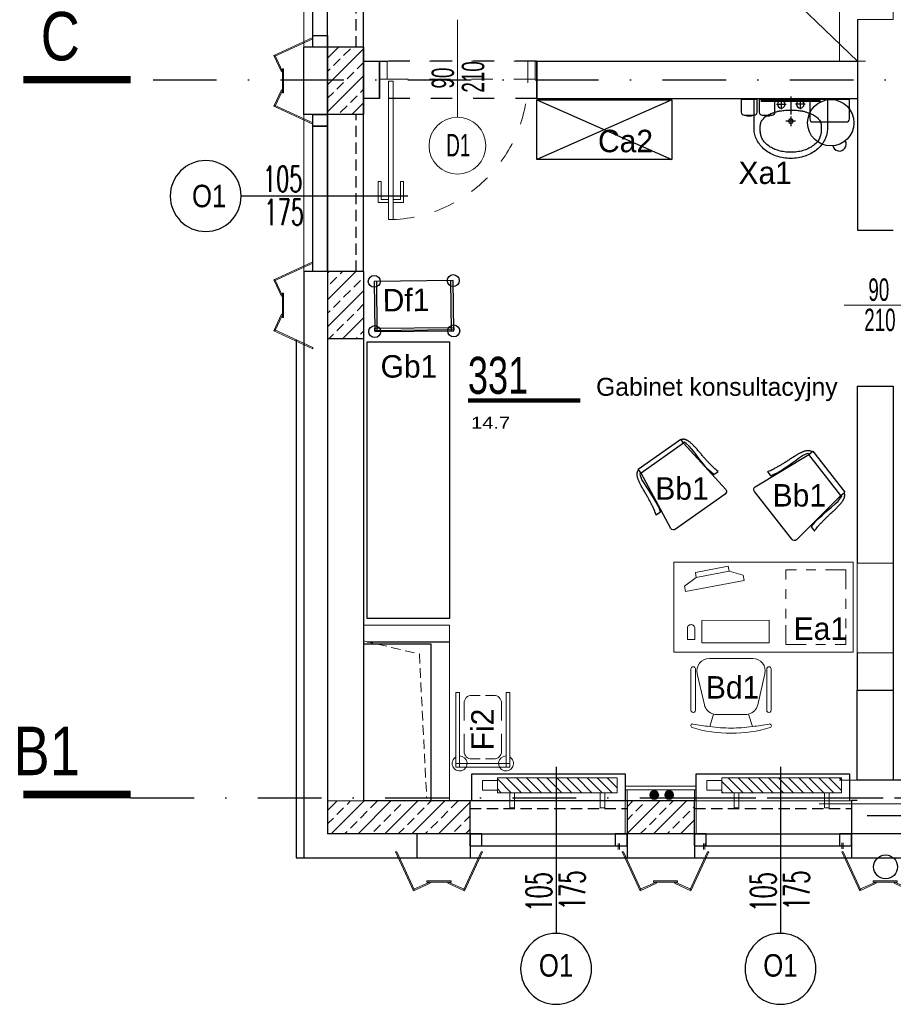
# Model space of a CAD drawing. Header units: millimetres. Extents: x 14495 to 271441, y -21035 to 2232.
# Tile 2 of 227: x 82222 to 82805, y -6876 to -6218. Entities that reach past the tile are written whole.
import ezdxf
from ezdxf.enums import TextEntityAlignment as Align

# ---------------------------------------------------------------- set-up
doc = ezdxf.new("R2010")
doc.units = ezdxf.units.MM
for name, pattern in [('DASHDOT', [1, 0.5, -0.25, 0, -0.25]), ('DASHED', [28.222222, 14.111111, -14.111111]), ('DASHED2', [9.525, 6.35, -3.175]), ('HIDDENX2', [0.75, 0.5, -0.25])]:
    doc.linetypes.add(name, pattern=pattern)
for name, color, linetype in [('-- TECH  SYMBOLE', 1, 'Continuous'), ('-- TECH WYPOSAŻENIE', 2, 'Continuous'), ('_1_cienkie', 251, 'Continuous'), ('_A_widok', 1, 'Continuous'), ('_urządzenia_sanit', 1, 'Continuous'), ('a-bloki-drzwi', 52, 'Continuous'), ('a-cienka', 8, 'Continuous'), ('A-POW-NR', 1, 'Continuous'), ('A_bloki-drzwi', 1, 'Continuous'), ('A_BLOKI_KÓŁKO', 1, 'Continuous'), ('A_BLOKI_OPIS', 1, 'Continuous'), ('a_cienka', 8, 'Continuous'), ('A_grzejniki', 34, 'Continuous'), ('a_HATCH', 9, 'Continuous'), ('A_L przerywana', 251, 'HIDDENX2'), ('A_L_PRZEK', 3, 'Continuous'), ('A_L_WIDOK', 1, 'Continuous'), ('A_Lwidok', 1, 'Continuous'), ('A_okładzina HPL', 37, 'Continuous'), ('A_OSIE', 252, 'DASHDOT'), ('A_PROJEKTOWANE', 3, 'Continuous'), ('A_SC_DZIAlOWE', 4, 'Continuous'), ('TECH Meble', 1, 'Continuous'), ('TECH Sprzęt', 1, 'Continuous'), ('TECH Wyp.drobne', 1, 'Continuous')]:
    doc.layers.add(name, color=color, linetype=linetype)
for name, color, linetype, lineweight in [('0-c.o.-grzejniki', 34, 'Continuous', 9), ('A_L_CIENKA', 251, 'Continuous', 5), ('A_obudowy G-K', 31, 'Continuous', 0), ('A_Stolarka_drzwi', 1, 'Continuous', 9), ('M_drzwi', 1, 'Continuous', 5), ('SAN_Przewody powrotne CO na rzucie', 180, 'Continuous', 40), ('SAN_Przewody zasilające CO na rzucie', 20, 'Continuous', 40), ('TECH Wyp-meble', 1, 'Continuous', 15)]:
    doc.layers.add(name, color=color, linetype=linetype, lineweight=lineweight)
doc.layers.add('A-POW', color=2, linetype='Continuous', plot=False)
doc.styles.add('arial-tab', font='arial.ttf')
doc.styles.add('ARIAL1_2', font='arial.ttf', dxfattribs={"width": 1.2})
doc.styles.add('arialce', font='ARIALN.TTF')
doc.styles.add('cent', font='swissel.ttf')
doc.styles.add('cg', font='GOTHIC.TTF')
doc.styles.add('ROMANS', font='romans', dxfattribs={"width": 0.6})
doc.styles.add('switz721ltexbt', font='swissel.ttf')
pattern_1 = [(45, (-1480.283, 118.126), (-8.9802561, 8.9802561), []), (45, (-1471.302, 118.126), (-8.9802561, 8.9802561), [6.35, -3.175])]

# ---------------------------------------------------------------- blocks, each defined once
blk = doc.blocks.new('OSS2')
at = {"linetype": 'Continuous', "const_width": 5}
blk.add_lwpolyline([(-71.57, 0), (0, 0)], dxfattribs=at)
at = {"style": 'cent'}
blk.add_attdef('01', (-80.01, 12.93), '', height=32.4, dxfattribs=at)
blk = doc.blocks.new('DRZWI Z OSCIEZNICA NIEOKALAJACA 90')
at = {"linetype": 'DASHED'}
for p, q in [((-12, 5), (-12, 99)), ((0, 5), (0, 99))]:
    blk.add_line(p, q, dxfattribs=at)
at = {"ltscale": 0.05}
blk.add_line((-39.5, 52), (25.59, 52), dxfattribs=at)
for points in [[(-12, 99), (-12, 104), (0, 104), (0, 99)], [(93.91, 9.01), (1.43, 9.01), (1.43, 6.01), (93.91, 6.01)], [(-12, 0), (-12, 5), (0, 5), (0, 0)]]:
    blk.add_lwpolyline(points, close=True)
for points in [[(82.48, 9.01), (82.48, 16.01), (68.48, 16.01), (68.48, 14.01), (80.48, 14.01), (80.48, 9.01)], [(82.48, 6.01), (82.48, -0.99), (68.48, -0.99), (68.48, 1.01), (80.48, 1.01), (80.48, 6.01)]]:
    blk.add_lwpolyline(points)
at = {"linetype": 'DASHED'}
blk.add_arc((0, 5), 94, 2.44751, 90, dxfattribs=at)
blk = doc.blocks.new('SSCVCFDSS')
blk.add_line((0, 50.02), (0, 0))
blk.add_circle((0, -19), 19)
at = {"style": 'ROMANS', "text_generation_flag": 4, "width": 0.6}
blk.add_attdef('FD1-8', text='', height=13, rotation=270, dxfattribs=at).set_placement((6.15, 55.19), align=Align.RIGHT)
for tag, p in [('200', (8.16, 25.47)), ('90', (-8.71, 25.47))]:
    blk.add_attdef(tag, text='', height=13, rotation=270, dxfattribs=at).set_placement(p, align=Align.MIDDLE)
blk.add_attdef('AL6C', text='', height=13, dxfattribs=at).set_placement((-0.56, -18.64), align=Align.MIDDLE)
blk = doc.blocks.new('fghsdx')
at = {"lineweight": 0}
for p, q in [((-37.08, -19.4), (-25.08, 6.6)), ((-14.08, 1.53), (-25.08, 6.6)), ((-2.07, 1.53), (8.92, 6.6)), ((20.92, -19.4), (8.92, 6.6)), ((-36.19, -19.4), (-24.35, 6.26)), ((-14.42, 0.8), (-25.41, 5.87)), ((-16.15, 0.8), (0, 0.8)), ((-16.15, 0.8), (-16.15, 0)), ((-16.15, 0), (0, 0)), ((-14.42, 0.8), (-14.08, 1.53)), ((-1.73, 0.8), (-2.07, 1.53)), ((-1.73, 0.8), (9.26, 5.87)), ((0, 0.8), (0, 0)), ((20.04, -19.4), (8.2, 6.26)), ((-37.08, -19.4), (-36.19, -19.4)), ((20.92, -19.4), (20.04, -19.4))]:
    blk.add_line(p, q, dxfattribs=at)
blk = doc.blocks.new('HJTS')
at = {"color": 8}
blk.add_line((0, 0), (0, 111.34), dxfattribs=at)
at = {"layer": 'A_BLOKI_KÓŁKO', "ltscale": 0.04}
blk.add_circle((0, 135.04), 23.7, dxfattribs=at)
at = {"layer": 'A_BLOKI_OPIS', "style": 'ROMANS'}
for tag, height, width, p in [('O', 20.59, 0.5, (-0.05, 135.67)), ('100', 17.16, 0.6, (-11.49, 86.54)), ('200', 17.16, 0.6, (10.76, 86.54))]:
    blk.add_attdef(tag, text='', height=height, rotation=90, dxfattribs=dict(at, width=width)).set_placement(p, align=Align.MIDDLE)
blk = doc.blocks.new('umywalka')
at = {"layer": '_urządzenia_sanit', "color": 2, "linetype": 'Continuous'}
for p, q in [((331482.45, 871398.51), (331462.04, 871398.51)), ((331462.04, 871398.51), (331462.04, 871349.58)), ((331462.7, 871380.42), (331469.16, 871380.42)), ((331465.93, 871383.65), (331465.93, 871377.19)), ((331477.27, 871370.82), (331477.27, 871377.27)), ((331460.8, 871374.04), (331472.71, 871374.04)), ((331465.93, 871364.44), (331465.93, 871370.9)), ((331474.04, 871374.04), (331480.5, 871374.04)), ((331462.7, 871367.67), (331469.16, 871367.67)), ((331462.04, 871349.58), (331482.45, 871349.58))]:
    blk.add_line(p, q, dxfattribs=at)
for centre, radius in [((331465.93, 871380.42), 2.5), ((331477.27, 871374.04), 1.5), ((331465.93, 871367.67), 2.5)]:
    blk.add_circle(centre, radius, dxfattribs=at)
for centre, radius, start, end in [((331482.45, 871382.64), 15.87, 62.69109, 90), ((331485.96, 871381.56), 14.99, 141.62429, 148.38399), ((331483.43, 871383.56), 11.77, 135.44667, 141.62429), ((331486.24, 871380.79), 15.71, 130.0998, 135.44667), ((331483.15, 871384.46), 10.92, 123.1945, 130.0998), ((331479.37, 871390.23), 4.02, 111.79855, 123.1945), ((331479.17, 871390.73), 3.48, 101.20081, 111.79855), ((331482.2, 871375.47), 19.04, 96.67534, 101.20081), ((331481.63, 871380.31), 14.16, 90.00441, 96.67534), ((331481.63, 871356.57), 37.9, 85.92795, 90.00441), ((331483.49, 871382.66), 11.75, 74.20799, 85.92795), ((331482.48, 871379.1), 15.45, 63.9928, 74.20799), ((331485.42, 871385.12), 8.75, 46.19236, 63.9928), ((331480.31, 871378.49), 20.54, 38.73721, 62.69109), ((331478.68, 871378.1), 18.48, 33.96875, 46.19236), ((331476.95, 871375.8), 24.84, 18.38111, 38.73721), ((331540.18, 871362.69), 72.36, 162.37933, 163.96662), ((331513.86, 871371.05), 44.74, 159.75114, 162.37933), ((331501.13, 871375.75), 31.17, 156.60224, 159.75114), ((331481.83, 871384.1), 10.15, 148.38399, 156.60224), ((331476.09, 871376.35), 21.61, 24.78058, 33.96875), ((331475.72, 871376.18), 22.01, 15.67749, 24.78058), ((331496.08, 871375.82), 26.18, 173.7185, 177.74026), ((331844.52, 871337.47), 376.71, 173.26211, 173.7185), ((331473.33, 871381.32), 2.94, 168.09641, 173.26211), ((331480.91, 871379.72), 10.69, 163.96662, 168.09641), ((331468.42, 871374.13), 29.6, 7.7962, 15.67749), ((331467.78, 871374.04), 30.24, 0, 7.7962), ((331471.67, 871374.04), 30.41, 0, 18.38111), ((331531.1, 871374.44), 61.22, 177.74026, 180.36982), ((331531.1, 871373.65), 61.22, 179.63018, 182.25974), ((331496.08, 871372.27), 26.18, 182.25974, 186.2815), ((331467.78, 871374.04), 30.24, 352.2038, 0), ((331471.67, 871374.04), 30.41, 341.61889, 0), ((331844.52, 871410.62), 376.71, 186.2815, 186.73789), ((331473.33, 871366.77), 2.94, 186.73789, 191.90359), ((331480.91, 871368.37), 10.69, 191.90359, 196.03338), ((331540.18, 871385.4), 72.36, 196.03338, 197.62067), ((331475.72, 871371.91), 22.01, 335.21942, 344.32251), ((331476.95, 871372.29), 24.84, 321.26279, 341.61889), ((331468.42, 871373.96), 29.6, 344.32251, 352.2038), ((331513.86, 871377.04), 44.74, 197.62067, 200.24886), ((331501.13, 871372.34), 31.17, 200.24886, 203.39776), ((331481.83, 871363.99), 10.15, 203.39776, 211.61601), ((331485.96, 871366.53), 14.99, 211.61601, 218.37571), ((331478.68, 871369.99), 18.48, 313.80764, 326.03125), ((331476.09, 871371.74), 21.61, 326.03125, 335.21942), ((331483.43, 871364.53), 11.77, 218.37571, 224.55333), ((331486.24, 871367.3), 15.71, 224.55333, 229.9002), ((331483.15, 871363.63), 10.92, 229.9002, 236.8055), ((331479.37, 871357.86), 4.02, 236.8055, 248.20145), ((331479.17, 871357.36), 3.48, 248.20145, 258.79919), ((331482.2, 871372.62), 19.04, 258.79919, 263.32466), ((331481.63, 871367.78), 14.16, 263.32466, 269.99559), ((331481.63, 871391.52), 37.9, 269.99559, 274.07205), ((331482.45, 871365.45), 15.87, 270, 297.30891), ((331483.49, 871365.43), 11.75, 274.07205, 285.79201), ((331482.48, 871368.99), 15.45, 285.79201, 296.0072), ((331485.42, 871362.97), 8.75, 296.0072, 313.80764), ((331480.31, 871369.6), 20.54, 297.30891, 321.26279)]:
    blk.add_arc(centre, radius, start, end, dxfattribs=at)
blk = doc.blocks.new('mjkk')
at = {"layer": '0-c.o.-grzejniki'}
h = blk.add_hatch(dxfattribs=at)
h.set_pattern_fill('ANSI31', color=256, scale=1.5, angle=-90.01613, style=0)
h.set_pattern_definition([(-135.016127, (-172292.014, 132455.0023), (-3.36664804, 3.36854379), [])])
h.paths.add_polyline_path([(-9.98, -80), (-0.01, -80), (0, 0), (-9.98, 0)])
blk.add_lwpolyline([(-9.98, -80), (-9.98, 0), (0, 0), (-0.01, -80)], close=True, dxfattribs=at)
at = {"layer": '0-c.o.-grzejniki', "ltscale": 2}
for points in [[(10.03, -11.37), (10.03, -8.26), (0.02, -8.26), (0.02, -11.37)], [(10.03, -68.63), (10.03, -71.74), (0.02, -71.74), (0.02, -68.63)], [(-1.75, -80), (-1.75, -90), (-8.23, -90), (-8.23, -80)]]:
    blk.add_lwpolyline(points, close=True, dxfattribs=at)
blk = doc.blocks.new('wózek pod aparat.')
at = {"layer": '-- TECH WYPOSAŻENIE', "color": 1}
for p, q in [((-24.8, 0), (-24.8, 33.6)), ((24.8, 0), (24.8, 33.6))]:
    blk.add_line(p, q, dxfattribs=at)
for points in [[(-26.4, 33.6), (-26.4, 0), (26.4, 0), (26.4, 33.6)], [(-26.4, 0.62), (-26.4, 2.22), (26.4, 2.22), (26.4, 0.62)]]:
    blk.add_lwpolyline(points, close=True, dxfattribs=at)
for centre in [(-26.4, 33.6), (26.4, 33.6), (-26.4, 0), (26.4, 0)]:
    blk.add_circle(centre, 4, dxfattribs=at)
blk = doc.blocks.new('stelaż_do_worków-1')
at = {"color": 1, "lineweight": 0}
for points in [[(0, 15.5), (0, 18), (-50, 18), (-50, 15.5)], [(0, 18), (-2.5, 18), (-2.5, -18), (0, -18)], [(0, -18), (0, -15.5), (-50, -15.5), (-50, -18)]]:
    blk.add_lwpolyline(points, close=True, dxfattribs=at)
at = {"color": 251, "linetype": 'Continuous', "lineweight": 13, "ltscale": 0.5}
for points in [[(-31.2, 12.5), (-43, 12.5, 0.414214), (-48, 7.5), (-48, 1.85)], [(-22.3, 12.5), (-10.5, 12.5, -0.414214), (-5.5, 7.5), (-5.5, 1.85)], [(-48, -1.85), (-48, -7.5, 0.414214), (-43, -12.5), (-31.2, -12.5)], [(-5.5, -1.85), (-5.5, -7.5, -0.414214), (-10.5, -12.5), (-22.3, -12.5)]]:
    blk.add_lwpolyline(points, format="xyb", dxfattribs=at)
at = {"color": 1, "lineweight": 15}
for centre, start, end in [((-2.5, 15.5), 180, 150), ((-2.5, -15.5), 210, 180)]:
    blk.add_arc(centre, 5, start, end, dxfattribs=at)
blk = doc.blocks.new('BIUR_LEK_75-120_monit')
at = {"color": 252, "lineweight": 18}
for p, q in [((72.81, 12.19), (112.13, 19.54)), ((112.82, 15.88), (104.9, 10.13)), ((112.13, 19.54), (112.82, 15.88)), ((73.5, 8.53), (72.81, 12.19)), ((82.95, 6.03), (73.5, 8.53)), ((104.9, 10.13), (82.95, 6.03)), ((82.95, 6.03), (104.9, 10.13)), ((105.53, 6.76), (83.59, 2.65)), ((104.9, 10.13), (105.53, 6.76)), ((83.59, 2.65), (82.95, 6.03))]:
    blk.add_line(p, q, dxfattribs=at)
at = {"color": 2, "linetype": 'Continuous'}
blk.add_lwpolyline([(0, 0), (120, 0), (120, 60), (0, 60)], close=True, dxfattribs=at)
at = {"color": 1, "linetype": 'Continuous', "lineweight": 13, "ltscale": 5}
for points in [[(12, 55), (5, 55), (5, 48.5)], [(25, 55), (18.5, 55)], [(45, 42), (45, 55), (31.5, 55)], [(45, 44), (45, 50.5)], [(5, 44), (5, 37.5)], [(45, 31), (45, 37.5)], [(5, 31), (5, 24.5)], [(45, 18), (45, 24.5)], [(5, 18), (5, 5), (18.5, 5)], [(38, 5), (45, 5), (45, 11.5)], [(25, 5), (31.5, 5)]]:
    blk.add_lwpolyline(points, dxfattribs=at)
at = {"color": 252, "lineweight": 18}
blk.add_lwpolyline([(56.1, 53.72), (101.1, 53.93), (101.17, 38.93), (56.17, 38.72)], close=True, dxfattribs=at)
blk.add_lwpolyline([(110.83, 51.65), (105.83, 51.63), (105.86, 44.13, 0.414214), (108.37, 41.64), (108.37, 41.64, 0.414214), (110.86, 44.16)], format="xyb", close=True, dxfattribs=at)
blk = doc.blocks.new('FOTEL do BIURKA')
at = {"color": 2}
for p, q in [((-14.27, 8.03), (-11.71, -0.26)), ((14.27, 8.03), (11.71, -0.26)), ((0, 0), (-9.66, 0)), ((0, 0), (9.66, 0)), ((-17.78, -6.45), (-22.62, -27.28)), ((17.78, -6.45), (22.62, -27.28)), ((-14.51, -37.5), (0, -37.5)), ((14.51, -37.5), (0, -37.5))]:
    blk.add_line(p, q, dxfattribs=at)
at = {"color": 2, "ltscale": 0.7}
for p, q in [((-26.79, -2.94), (-26.79, -30.47)), ((-23.79, -2.94), (-23.79, -30.47)), ((23.79, -2.94), (23.79, -30.47)), ((26.79, -2.94), (26.79, -30.47))]:
    blk.add_line(p, q, dxfattribs=at)
at = {"color": 2}
for centre, radius, start, end in [((-25.71, 7.51), 1.21, 108.30821, 283.36846), ((-1.1, -70.52), 83.02, 89.23757, 107.51139), ((3.38, -145.12), 154.17, 96.57577, 100.77002), ((0, -91.36), 100.41, 90, 98.0662), ((1.1, -70.52), 83.02, 72.48861, 90.76243), ((0, -91.36), 100.41, 81.9338, 90), ((-3.38, -145.12), 154.17, 79.22998, 83.42423), ((25.71, 7.51), 1.21, 256.63154, 71.69179), ((-9.66, -8.33), 8.33, 90, 103.30317), ((9.66, -8.33), 8.33, 76.69683, 90), ((-9.66, -8.33), 8.33, 104.2415, 166.90676), ((9.66, -8.33), 8.33, 13.09324, 75.7585), ((-14.51, -29.17), 8.33, 166.90676, 270), ((14.51, -29.17), 8.33, 270, 13.09324)]:
    blk.add_arc(centre, radius, start, end, dxfattribs=at)
at = {"color": 2, "ltscale": 0.7}
for centre, start, end in [((-25.29, -2.94), 360, 180), ((-25.29, -2.94), 360, 180), ((25.29, -2.94), 0, 180), ((25.29, -2.94), 0, 180), ((-25.29, -30.47), 180, 360), ((25.29, -30.47), 180, 0)]:
    blk.add_arc(centre, 1.5, start, end, dxfattribs=at)
blk = doc.blocks.new('POW')
at = {"const_width": 5}
blk.add_lwpolyline([(125.3, 0), (0, 0)], dxfattribs=at)
at = {"style": 'switz721ltexbt'}
blk.add_attdef('001', (-1.8, 12.3), '', height=41.2, dxfattribs=at)
blk = doc.blocks.new('krzesło')
at = {"color": 2, "ltscale": 0.1}
for p, q in [((3392.04, -4348.28), (3397.14, -4389.9)), ((3434.79, -4346.03), (3394.29, -4346.03)), ((3431.95, -4389.9), (3437.04, -4348.28)), ((3392.77, -4361.22), (3389.26, -4361.22)), ((3436.3, -4361.22), (3439.81, -4361.22)), ((3431.94, -4389.9), (3397.13, -4389.9)), ((3397.13, -4389.9), (3397.13, -4393.28)), ((3397.13, -4393.28), (3431.94, -4393.28)), ((3431.94, -4389.9), (3431.94, -4393.28))]:
    blk.add_line(p, q, dxfattribs=at)
for points in [[(3389.26, -4361.22), (3389.54, -4362.19), (3389.78, -4363.08), (3389.98, -4363.91), (3390.15, -4364.67), (3390.28, -4365.37), (3390.4, -4366.04), (3390.5, -4366.66), (3390.6, -4367.26), (3390.69, -4367.84), (3390.78, -4368.4), (3390.86, -4368.95), (3390.95, -4369.49), (3391.03, -4370.02), (3391.1, -4370.55), (3391.18, -4371.08), (3391.25, -4371.61), (3391.31, -4372.14), (3391.37, -4372.68), (3391.43, -4373.22), (3391.49, -4373.78), (3391.54, -4374.34), (3391.59, -4374.91), (3391.64, -4375.49), (3391.69, -4376.09), (3391.74, -4376.69), (3391.79, -4377.31), (3391.85, -4377.94), (3391.9, -4378.57), (3391.96, -4379.2), (3392.01, -4379.83), (3392.07, -4380.46), (3392.14, -4381.08), (3392.21, -4381.69), (3392.28, -4382.3), (3392.36, -4382.89), (3392.44, -4383.46), (3392.52, -4384.01), (3392.6, -4384.54), (3392.68, -4385.05), (3392.77, -4385.53), (3392.85, -4385.99), (3392.93, -4386.42), (3393.02, -4386.82), (3393.11, -4387.2), (3393.2, -4387.56), (3393.29, -4387.91), (3393.38, -4388.24), (3393.48, -4388.55), (3393.58, -4388.85), (3393.69, -4389.15), (3393.8, -4389.43), (3393.92, -4389.7), (3394.04, -4389.96), (3394.17, -4390.21), (3394.3, -4390.44), (3394.44, -4390.67), (3394.59, -4390.89), (3394.74, -4391.09), (3394.89, -4391.28), (3395.05, -4391.46), (3395.21, -4391.63), (3395.37, -4391.78), (3395.53, -4391.92), (3395.69, -4392.04), (3395.85, -4392.15), (3396.01, -4392.24), (3396.17, -4392.33), (3396.34, -4392.41), (3396.52, -4392.48), (3396.71, -4392.56), (3396.91, -4392.63), (3397.13, -4392.72)], [(3392.77, -4361.22), (3393.3, -4363.36), (3393.84, -4365.76), (3394.24, -4368.59), (3394.38, -4371.7), (3394.64, -4375.1), (3394.78, -4377.64), (3394.78, -4380.04), (3395.05, -4383.72), (3395.18, -4386.12), (3395.85, -4388.67), (3396.39, -4390.08), (3397.13, -4390.47)], [(3436.3, -4361.22), (3435.77, -4363.36), (3435.23, -4365.76), (3434.83, -4368.59), (3434.69, -4371.7), (3434.43, -4375.1), (3434.29, -4377.64), (3434.29, -4380.04), (3434.02, -4383.72), (3433.89, -4386.12), (3433.22, -4388.67), (3432.68, -4390.08), (3431.94, -4390.47)], [(3439.81, -4361.22), (3439.53, -4362.19), (3439.29, -4363.08), (3439.09, -4363.91), (3438.92, -4364.67), (3438.79, -4365.37), (3438.67, -4366.04), (3438.57, -4366.66), (3438.47, -4367.26), (3438.38, -4367.84), (3438.29, -4368.4), (3438.21, -4368.95), (3438.12, -4369.49), (3438.04, -4370.02), (3437.97, -4370.55), (3437.89, -4371.08), (3437.82, -4371.61), (3437.76, -4372.14), (3437.7, -4372.68), (3437.64, -4373.22), (3437.58, -4373.78), (3437.53, -4374.34), (3437.48, -4374.91), (3437.43, -4375.49), (3437.38, -4376.09), (3437.33, -4376.69), (3437.27, -4377.31), (3437.22, -4377.94), (3437.17, -4378.57), (3437.11, -4379.2), (3437.06, -4379.83), (3436.99, -4380.46), (3436.93, -4381.08), (3436.86, -4381.69), (3436.79, -4382.3), (3436.71, -4382.89), (3436.63, -4383.46), (3436.55, -4384.01), (3436.47, -4384.54), (3436.39, -4385.05), (3436.3, -4385.53), (3436.22, -4385.99), (3436.14, -4386.42), (3436.05, -4386.82), (3435.96, -4387.2), (3435.87, -4387.56), (3435.78, -4387.91), (3435.69, -4388.24), (3435.59, -4388.55), (3435.49, -4388.85), (3435.38, -4389.15), (3435.27, -4389.43), (3435.15, -4389.7), (3435.03, -4389.96), (3434.9, -4390.21), (3434.77, -4390.44), (3434.63, -4390.67), (3434.48, -4390.89), (3434.33, -4391.09), (3434.18, -4391.28), (3434.02, -4391.46), (3433.86, -4391.63), (3433.7, -4391.78), (3433.54, -4391.92), (3433.38, -4392.04), (3433.22, -4392.15), (3433.06, -4392.24), (3432.9, -4392.33), (3432.73, -4392.41), (3432.55, -4392.48), (3432.36, -4392.56), (3432.16, -4392.63), (3431.94, -4392.72)]]:
    blk.add_lwpolyline(points, dxfattribs=at)
for centre, start, end in [((3394.29, -4348.28), 90, 180), ((3434.79, -4348.28), 0, 90)]:
    blk.add_arc(centre, 2.25, start, end, dxfattribs=at)
blk = doc.blocks.new('krzesełko')
at = {"layer": 'TECH Meble'}
blk.add_blockref('krzesło', (-3414.54, 4393.28), dxfattribs=at)

msp = doc.modelspace()

# ---------------------------------------------------------------- hatches: boundary and pattern name
at = {"layer": 'a_HATCH', "linetype": 'Continuous', "lineweight": 13}
h = msp.add_hatch(dxfattribs=at)
h.set_pattern_fill('ANSI33', color=256, scale=2, style=0)
h.set_pattern_definition(pattern_1)
h.paths.add_polyline_path([(82439.79, -6281.52), (82446.29, -6281.52), (82451.29, -6281.52), (82451.29, -6281.26), (82451.29, -6270.71), (82451.29, -6270.18), (82451.29, -6264.01), (82439.79, -6264.01)])
h.paths.add_polyline_path([(82439.79, -6264.01), (82451.29, -6264.01), (82451.29, -6258.37), (82439.79, -6258.37)])
h.paths.add_polyline_path([(82427.29, -6281.33), (82427.29, -6281.52), (82427.56, -6281.52), (82439.79, -6281.52), (82439.79, -6264.01), (82439.79, -6258.37), (82427.29, -6258.37)])
h.paths.add_polyline_path([(82451.29, -6258.37), (82451.29, -6246.71), (82451.29, -6246.18), (82451.29, -6245.87), (82451.29, -6236.93), (82451.29, -6236.66), (82446.29, -6236.66), (82439.79, -6236.66), (82439.79, -6258.37)])
h.paths.add_polyline_path([(82439.79, -6258.37), (82439.79, -6236.66), (82427.56, -6236.66), (82427.29, -6236.66), (82427.29, -6236.93), (82427.29, -6258.37)])
h = msp.add_hatch(dxfattribs=at)
h.set_pattern_fill('ANSI33', color=256, scale=2, style=0)
h.set_pattern_definition(pattern_1)
h.paths.add_polyline_path([(82451.29, -6386.59), (82446.29, -6386.59), (82439.79, -6386.59), (82439.79, -6431.59), (82451.29, -6431.59), (82451.29, -6386.81)])
h.paths.add_polyline_path([(82427.51, -6386.59), (82427.29, -6386.59), (82427.29, -6386.81), (82427.29, -6431.59), (82439.79, -6431.59), (82439.79, -6386.59)])
h = msp.add_hatch(dxfattribs=at)
h.set_pattern_fill('ANSI33', color=256, scale=2, style=0)
h.set_pattern_definition(pattern_1)
h.paths.add_polyline_path([(82439.79, -6762.37), (82486.79, -6762.37), (82522.27, -6762.37), (82522.37, -6762.37), (82522.37, -6745.37), (82522.37, -6740.37), (82522.2, -6740.37), (82451.46, -6740.37), (82451.29, -6740.37), (82451.13, -6740.37), (82439.79, -6740.37)])
h.paths.add_polyline_path([(82427.29, -6762.37), (82439.79, -6762.37), (82439.79, -6740.37), (82427.29, -6740.37)])
h = msp.add_hatch(dxfattribs=at)
h.set_pattern_fill('ANSI33', color=256, scale=2, style=0)
h.set_pattern_definition(pattern_1)
h.paths.add_polyline_path([(82627.6, -6762.37), (82672.2, -6762.37), (82672.29, -6762.37), (82672.29, -6745.37), (82672.29, -6740.37), (82672.13, -6740.37), (82627.53, -6740.37), (82627.37, -6740.37), (82627.37, -6745.37), (82627.37, -6762.21), (82627.37, -6762.37)])
at = {"layer": 'SAN_Przewody powrotne CO na rzucie', "lineweight": 13}
msp.add_hatch(color=256, dxfattribs=at).paths.add_polyline_path([(82658.49, -6736.41, 1), (82652.49, -6736.41, 1)])
at = {"layer": 'SAN_Przewody zasilające CO na rzucie', "lineweight": 13}
msp.add_hatch(color=256, dxfattribs=at).paths.add_polyline_path([(82648.49, -6736.41, 1), (82642.49, -6736.41, 1)])

# ---------------------------------------------------------------- linework, layer by layer
at = {"layer": '-- TECH WYPOSAŻENIE', "color": 1}
for p, q in [((82567.17, -6271.73), (82657.17, -6311.73)), ((82657.17, -6271.73), (82567.17, -6311.73))]:
    msp.add_line(p, q, dxfattribs=at)
at = {"layer": '_1_cienkie'}
for p, q in [((82432.29, -6236.59), (82412.29, -6236.59)), ((82427.29, -6236.66), (82412.29, -6236.59)), ((82427.29, -6281.59), (82411.29, -6281.59)), ((82486.79, -6762.37), (82486.79, -6778.37)), ((82522.44, -6762.37), (82522.44, -6778.37)), ((82627.37, -6762.37), (82627.37, -6778.37)), ((82627.37, -6762.37), (82627.37, -6778.37)), ((82672.37, -6762.37), (82672.37, -6778.37)), ((82777.29, -6762.37), (82777.29, -6778.37)), ((82411.29, -6778.37), (84901.29, -6778.37)), ((82411.29, -6778.37), (84901.29, -6778.37))]:
    msp.add_line(p, q, dxfattribs=at)
at = {"layer": '_1_cienkie', "linetype": 'DASHED'}
for p, q in [((82566.86, -6245.87), (82463.26, -6245.87)), ((82566.86, -6270.87), (82463.26, -6270.87))]:
    msp.add_line(p, q, dxfattribs=at)
at = {"layer": '_A_widok'}
for p, q in [((82451.29, -6236.66), (82451.29, -6131.59)), ((82451.29, -6386.59), (82451.29, -6281.52)), ((82627.37, -6740.37), (82522.37, -6740.37)), ((82486.72, -6778.37), (82627.37, -6778.37)), ((82522.37, -6778.37), (82627.37, -6778.37)), ((82528.01, -6778.37), (82633.01, -6778.37)), ((82672.29, -6778.37), (82777.29, -6778.37)), ((82677.94, -6778.37), (82764.29, -6778.37))]:
    msp.add_line(p, q, dxfattribs=at)
at = {"layer": 'a-cienka'}
for p, q in [((82411.29, -6281.59), (82411.29, -6236.59)), ((82427.29, -6236.66), (82411.29, -6236.66)), ((82427.29, -6236.66), (82411.29, -6236.66)), ((82427.29, -6281.52), (82411.29, -6281.52)), ((82427.29, -6281.59), (82411.29, -6281.59)), ((82427.29, -6386.59), (82411.29, -6386.59)), ((82411.29, -6386.59), (82411.29, -6778.37))]:
    msp.add_line(p, q, dxfattribs=at)
msp.add_lwpolyline([(82825.29, -6750.37), (82787.79, -6750.37)], dxfattribs=at)
at = {"layer": 'A_bloki-drzwi'}
for p, q in [((82417.29, -6236.66), (82417.29, -6131.66)), ((82427.29, -6236.66), (82427.29, -6131.66)), ((82417.29, -6386.59), (82417.29, -6281.59)), ((82427.29, -6386.59), (82427.29, -6281.59)), ((82522.44, -6762.37), (82627.44, -6762.37)), ((82672.37, -6762.37), (82777.37, -6762.37)), ((82522.37, -6770.37), (82627.37, -6770.37)), ((82672.29, -6770.37), (82777.29, -6770.37))]:
    msp.add_line(p, q, dxfattribs=at)
for points in [[(82417.29, -6236.66), (82417.29, -6228.79), (82427.29, -6228.79), (82427.29, -6236.66)], [(82417.29, -6236.66), (82417.29, -6228.79), (82427.29, -6228.79), (82427.29, -6236.66)], [(82417.29, -6289.39), (82417.29, -6281.52), (82427.29, -6281.52), (82427.29, -6289.39)], [(82417.29, -6289.46), (82417.29, -6281.59), (82427.29, -6281.59), (82427.29, -6289.46)], [(82417.29, -6289.53), (82417.29, -6281.66), (82427.29, -6281.66), (82427.29, -6289.53)], [(82522.37, -6770.37), (82530.23, -6770.37), (82530.23, -6762.37), (82522.37, -6762.37)], [(82619.5, -6770.37), (82627.37, -6770.37), (82627.37, -6762.37), (82619.5, -6762.37)], [(82619.5, -6770.37), (82627.37, -6770.37), (82627.37, -6762.37), (82619.5, -6762.37)], [(82672.29, -6770.37), (82680.16, -6770.37), (82680.16, -6762.37), (82672.29, -6762.37)], [(82769.42, -6770.37), (82777.29, -6770.37), (82777.29, -6762.37), (82769.42, -6762.37)]]:
    msp.add_lwpolyline(points, close=True, dxfattribs=at)
msp.add_lwpolyline([(82427.29, -6378.72), (82427.29, -6386.59)], dxfattribs=at)
at = {"layer": 'a_cienka', "linetype": 'Continuous', "lineweight": 13}
msp.add_line((84876.93, -6742.37), (82755.8, -6742.37), dxfattribs=at)
at = {"layer": 'a_HATCH', "linetype": 'Continuous', "lineweight": 15}
for p, q in [((82781.29, -6245.87), (82604.29, -6075.87)), ((82781.22, -6581.37), (82805.25, -6581.37)), ((82781.22, -6581.37), (82781.22, -6641.37)), ((82781.22, -6641.37), (82805.23, -6641.37)), ((82781.22, -6666.37), (82805.22, -6666.37)), ((82805.22, -6726.37), (82769.23, -6726.36))]:
    msp.add_line(p, q, dxfattribs=at)
at = {"layer": 'a_HATCH', "linetype": 'Continuous', "lineweight": 13}
msp.add_line((82451.29, -6740.37), (82427.29, -6740.37), dxfattribs=at)
at = {"layer": 'A_L przerywana', "ltscale": 15}
for p, q in [((82446.29, -6236.66), (82446.29, -6131.59)), ((82446.29, -6386.59), (82446.29, -6281.52)), ((82522.37, -6745.37), (82627.44, -6745.37)), ((82672.29, -6745.37), (82777.37, -6745.37))]:
    msp.add_line(p, q, dxfattribs=at)
at = {"layer": 'A_L_CIENKA'}
for p, q in [((82411.29, -6236.59), (82411.29, -6131.59)), ((82451.29, -6236.66), (82451.29, -6131.59)), ((82411.29, -6386.52), (82411.29, -6281.52)), ((82451.29, -6386.59), (82451.29, -6281.52)), ((82627.37, -6740.37), (82522.37, -6740.37)), ((82777.29, -6740.37), (82672.29, -6740.37))]:
    msp.add_line(p, q, dxfattribs=at)
at = {"layer": 'A_L_CIENKA', "linetype": 'DASHED2'}
for p, q in [((82496.29, -6635.37), (82451.29, -6635.37)), ((82496.29, -6635.37), (82496.29, -6740.37)), ((82508.79, -6635.37), (82508.79, -6740.37))]:
    msp.add_line(p, q, dxfattribs=at)
at = {"layer": 'A_L_CIENKA', "linetype": 'Continuous', "lineweight": 13}
msp.add_lwpolyline([(82781.29, -6245.87), (82769.28, -6245.87), (82769.28, -5565.87), (82781.28, -5565.87), (82781.28, -6084.87), (82805.29, -6084.87), (82805.29, -6218.08), (82781.29, -6218.08), (82781.29, -6245.87), (82786.71, -6245.87)], dxfattribs=at)
at = {"layer": 'A_L_CIENKA', "linetype": 'DASHED2'}
msp.add_lwpolyline([(82451.29, -6633.37), (82488.6, -6642.18), (82493.45, -6738.37)], dxfattribs=at)
at = {"layer": 'A_L_PRZEK'}
msp.add_line((82777.29, -6739.75), (82781.22, -6739.75), dxfattribs=at)
at = {"layer": 'A_L_WIDOK'}
msp.add_circle((82800.12, -6784.46), 8, dxfattribs=at)
at = {"layer": 'A_Lwidok'}
for points in [[(82523.6, -6740.37), (82523.6, -6722.33), (82626.1, -6722.33), (82626.1, -6740.37)], [(82673.53, -6740.37), (82673.53, -6722.33), (82776.03, -6722.33), (82776.03, -6740.37)]]:
    msp.add_lwpolyline(points, dxfattribs=at)
at = {"layer": 'A_obudowy G-K', "lineweight": 5}
for p, q in [((82626.1, -6730.37), (82626.1, -6762.37)), ((82673.6, -6730.37), (82673.6, -6762.37))]:
    msp.add_line(p, q, dxfattribs=at)
at = {"layer": 'A_obudowy G-K', "linetype": 'Continuous', "lineweight": 5}
for p, q in [((82627.35, -6732.87), (82627.37, -6740.37)), ((82672.35, -6732.87), (82672.33, -6740.37))]:
    msp.add_line(p, q, dxfattribs=at)
at = {"layer": 'A_obudowy G-K', "lineweight": 5}
for points in [[(82673.6, -6730.37), (82626.1, -6730.37)], [(82673.6, -6732.87), (82626.1, -6732.87)]]:
    msp.add_lwpolyline(points, dxfattribs=at)
at = {"layer": 'A_okładzina HPL', "lineweight": 30}
for p, q in [((82406.29, -6432.13), (82406.29, -6778.37)), ((82406.29, -6778.37), (82411.29, -6778.37))]:
    msp.add_line(p, q, dxfattribs=at)
at = {"layer": 'A_okładzina HPL', "lineweight": 0}
for p, q in [((82621.37, -6772.7), (82621.37, -6768.7)), ((82622.25, -6772.7), (82622.25, -6768.7)), ((82678.49, -6772.7), (82678.49, -6768.7)), ((82679.37, -6772.7), (82679.37, -6768.7)), ((82770.87, -6772.26), (82770.87, -6768.26)), ((82771.75, -6772.26), (82771.75, -6768.26))]:
    msp.add_line(p, q, dxfattribs=at)
at = {"layer": 'A_OSIE', "ltscale": 85}
for p, q in [((82310.58, -6258.37), (86562.29, -6258.37)), ((82295.57, -6738.37), (86562.29, -6738.37)), ((82670.81, -6738.37), (86562.29, -6738.37))]:
    msp.add_line(p, q, dxfattribs=at)
at = {"layer": 'A_PROJEKTOWANE'}
for p, q in [((82781.29, -6218.08), (82781.29, -6358.87)), ((82451.29, -6236.66), (82426.29, -6236.66)), ((82451.29, -6236.66), (82426.29, -6236.66)), ((82451.29, -6236.66), (82426.29, -6236.66)), ((82427.29, -6236.09), (82427.29, -6762.37)), ((82427.29, -6281.59), (82427.29, -6236.66)), ((82451.29, -6236.66), (82427.29, -6236.66)), ((82427.29, -6281.59), (82427.29, -6236.66)), ((82451.29, -6246.44), (82451.29, -6236.66)), ((82451.29, -6246.44), (82451.29, -6236.66)), ((82451.29, -6245.87), (82467.03, -6245.87)), ((82451.29, -6281.59), (82451.29, -6246.44)), ((82462.03, -6270.87), (82462.03, -6245.87)), ((82462.03, -6245.87), (82462.03, -6270.87)), ((82567.03, -6270.87), (82567.03, -6245.87)), ((82567.03, -6245.87), (82567.03, -6270.87)), ((82567.03, -6245.87), (82567.03, -6270.87)), ((82567.03, -6245.87), (82781.29, -6245.87)), ((82451.29, -6281.59), (82451.29, -6270.44)), ((82451.29, -6270.71), (82462.03, -6270.71)), ((82567.03, -6270.87), (82781.29, -6270.87)), ((82451.29, -6281.52), (82426.29, -6281.52)), ((82451.29, -6281.52), (82426.29, -6281.52)), ((82451.29, -6281.59), (82426.29, -6281.59)), ((82440.29, -6281.59), (82426.29, -6281.59)), ((82451.29, -6281.52), (82427.29, -6281.52)), ((82451.29, -6281.52), (82427.29, -6281.52)), ((82451.29, -6281.59), (82427.29, -6281.59)), ((82440.29, -6281.59), (82427.29, -6281.59)), ((82781.29, -6358.87), (82805.29, -6358.87)), ((82451.29, -6386.59), (82427.29, -6386.59)), ((82451.29, -6386.59), (82427.29, -6386.59)), ((82451.29, -6386.59), (82427.29, -6386.59)), ((82451.29, -6386.59), (82451.29, -6740.37)), ((82451.29, -6431.59), (82427.29, -6431.59)), ((82451.29, -6431.59), (82427.29, -6431.59)), ((82781.22, -6463.14), (82805.22, -6463.14)), ((82781.22, -6463.14), (82781.22, -6581.37)), ((82805.22, -6463.14), (82805.22, -6581.37)), ((82805.25, -6581.37), (82805.22, -6641.37)), ((82781.22, -6641.37), (82781.22, -6666.37)), ((82805.22, -6641.37), (82805.22, -6666.37)), ((82825.29, -6726.37), (82805.22, -6726.37)), ((82522.37, -6740.37), (82451.29, -6740.37)), ((82522.37, -6740.37), (82522.37, -6764.99)), ((82627.37, -6739.75), (82627.37, -6764.37)), ((82627.37, -6739.75), (82627.37, -6764.37)), ((82627.37, -6740.37), (82627.37, -6764.99)), ((82627.37, -6740.37), (82627.37, -6764.99)), ((82672.29, -6740.37), (82627.37, -6740.37)), ((82672.29, -6740.37), (82672.29, -6764.99)), ((82777.29, -6739.75), (82777.29, -6764.37)), ((82777.29, -6739.75), (82777.29, -6764.37)), ((82777.29, -6739.75), (82777.29, -6764.37)), ((82522.37, -6762.37), (82427.29, -6762.37)), ((82672.29, -6762.37), (82627.37, -6762.37)), ((82822.29, -6762.37), (82777.29, -6762.37)), ((82822.29, -6762.37), (82777.29, -6762.37))]:
    msp.add_line(p, q, dxfattribs=at)
for points in [[(82451.29, -6236.59), (82451.29, -6281.59)], [(82781.21, -6726.37), (82781.22, -6666.37), (82805.22, -6666.37), (82805.22, -6726.37), (82781.21, -6726.37)]]:
    msp.add_lwpolyline(points, dxfattribs=at)
at = {"layer": 'A_SC_DZIAlOWE', "lineweight": 15}
msp.add_lwpolyline([(82451.29, -6622.87), (82508.79, -6622.87), (82508.79, -6740.37)], dxfattribs=at)
at = {"layer": 'A_SC_DZIAlOWE'}
msp.add_lwpolyline([(82451.29, -6635.37), (82496.29, -6635.37), (82496.29, -6740.37)], dxfattribs=at)
at = {"layer": 'SAN_Przewody powrotne CO na rzucie', "lineweight": 13}
msp.add_circle((82655.49, -6736.41), 3, dxfattribs=at)
at = {"layer": 'SAN_Przewody zasilające CO na rzucie', "lineweight": 13}
msp.add_circle((82645.49, -6736.41), 3, dxfattribs=at)
at = {"layer": 'TECH Meble', "color": 2}
msp.add_lwpolyline([(82657.17, -6311.73), (82567.17, -6311.73), (82567.17, -6271.73), (82657.17, -6271.73)], close=True, dxfattribs=at)
at = {"layer": 'TECH Wyp-meble', "color": 1, "lineweight": -3}
msp.add_line((82508.77, -6634.26), (82453.77, -6634.26), dxfattribs=at)
at = {"layer": 'TECH Wyp-meble', "color": 2, "lineweight": -3}
msp.add_lwpolyline([(82453.77, -6618.5), (82453.77, -6433.5), (82508.77, -6433.5), (82508.77, -6618.5)], close=True, dxfattribs=at)
at = {"layer": 'TECH Wyp.drobne', "color": 1}
for points in [[(82705.7, -6282.06), (82712.2, -6282.06, 0.414214), (82714.2, -6280.06), (82714.2, -6271.56), (82703.7, -6271.56), (82703.7, -6280.06, 0.414214)], [(82717.67, -6282.06), (82724.17, -6282.06, 0.414214), (82726.17, -6280.06), (82726.17, -6271.56), (82715.67, -6271.56), (82715.67, -6280.06, 0.414214)], [(82751.46, -6286.57), (82773.96, -6286.57, 0.414214), (82775.96, -6284.57), (82775.96, -6271.57), (82749.46, -6271.57), (82749.46, -6284.57, 0.414214)]]:
    msp.add_lwpolyline(points, format="xyb", close=True, dxfattribs=at)
at = {"layer": 'TECH Wyp.drobne', "color": 1, "const_width": 2}
msp.add_lwpolyline([(82756.75, -6272.16), (82716.75, -6272.16)], dxfattribs=at)
at = {"layer": 'TECH Wyp.drobne', "color": 1}
for points in [[(82707.4, -6282.06), (82710.5, -6282.06), (82710.5, -6282.61), (82707.4, -6282.61)], [(82719.37, -6282.06), (82722.47, -6282.06), (82722.47, -6282.61), (82719.37, -6282.61)]]:
    msp.add_lwpolyline(points, close=True, dxfattribs=at)
msp.add_circle((82763.48, -6287.08), 15.5, dxfattribs=at)
msp.add_arc((82769.24, -6301.47), 4.56, 193.39615, 30.30259, dxfattribs=at)

# ---------------------------------------------------------------- block references
at = {"layer": '_urządzenia_sanit', "xscale": -1, "rotation": 89.98854159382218}
msp.add_blockref('umywalka', (954177.07, 325016.9), dxfattribs=at)
at = {"layer": 'a-bloki-drzwi'}
ref = msp.add_blockref('HJTS', (82480.84, -6336.09), dxfattribs=dict(at, xscale=-1, rotation=90.00000000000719))
ref.add_attrib('O', 'O1', dxfattribs={"layer": 'A_BLOKI_OPIS', "extrusion": (0, 0, -1), "height": 15, "style": 'arialce', "text_generation_flag": 2}).set_placement((-82348.11, -6336.05), align=Align.MIDDLE)
ref.add_attrib('100', '105', dxfattribs={"layer": 'A_BLOKI_OPIS', "extrusion": (0, 0, -1), "height": 17.16, "rotation": 180, "style": 'ROMANS', "text_generation_flag": 4, "width": 0.6}).set_placement((-82397.24, -6324.6), align=Align.MIDDLE)
ref.add_attrib('200', '175', dxfattribs={"layer": 'A_BLOKI_OPIS', "extrusion": (0, 0, -1), "height": 17.16, "rotation": 180, "style": 'ROMANS', "text_generation_flag": 4, "width": 0.6}).set_placement((-82398.22, -6346.86), align=Align.MIDDLE)
ref = msp.add_blockref('HJTS', (82579.94, -6717.52), dxfattribs=dict(at, xscale=-1, rotation=180))
ref.add_attrib('O', 'O1', dxfattribs={"layer": 'A_BLOKI_OPIS', "extrusion": (0, 0, -1), "height": 15, "style": 'arialce', "text_generation_flag": 2}).set_placement((-82579.89, -6850.25), align=Align.MIDDLE)
ref.add_attrib('100', '105', dxfattribs={"layer": 'A_BLOKI_OPIS', "extrusion": (0, 0, -1), "height": 17.16, "rotation": 90, "style": 'ROMANS', "text_generation_flag": 4, "width": 0.6}).set_placement((-82568.45, -6801.13), align=Align.MIDDLE)
ref.add_attrib('200', '175', dxfattribs={"layer": 'A_BLOKI_OPIS', "extrusion": (0, 0, -1), "height": 17.16, "rotation": 90, "style": 'ROMANS', "text_generation_flag": 4, "width": 0.6}).set_placement((-82590.7, -6800.15), align=Align.MIDDLE)
ref = msp.add_blockref('HJTS', (82729.87, -6717.52), dxfattribs=dict(at, xscale=-1, rotation=180))
ref.add_attrib('O', 'O1', dxfattribs={"layer": 'A_BLOKI_OPIS', "extrusion": (0, 0, -1), "height": 15, "style": 'arialce', "text_generation_flag": 2}).set_placement((-82729.82, -6850.25), align=Align.MIDDLE)
ref.add_attrib('100', '105', dxfattribs={"layer": 'A_BLOKI_OPIS', "extrusion": (0, 0, -1), "height": 17.16, "rotation": 90, "style": 'ROMANS', "text_generation_flag": 4, "width": 0.6}).set_placement((-82718.38, -6801.13), align=Align.MIDDLE)
ref.add_attrib('200', '175', dxfattribs={"layer": 'A_BLOKI_OPIS', "extrusion": (0, 0, -1), "height": 17.16, "rotation": 90, "style": 'ROMANS', "text_generation_flag": 4, "width": 0.6}).set_placement((-82740.63, -6800.15), align=Align.MIDDLE)
at = {"layer": 'A-POW-NR'}
ref = msp.add_blockref('POW', (82521, -6472.78), dxfattribs=dict(at, xscale=0.6, yscale=0.6, zscale=0.6))
ref.add_attrib('88,88', '14.7', dxfattribs={"layer": 'A-POW', "height": 8, "style": 'ARIAL1_2', "width": 1.2}).set_placement((82549.22, -6491.63), align=Align.RIGHT)
ref.add_attrib('POKOJ', 'Gabinet konsultacyjny', (82606.67, -6469.57), dxfattribs={"layer": 'A-POW', "height": 12, "style": 'arialce', "width": 1.2})
ref.add_attrib('001', '331', (82521, -6468.27), dxfattribs={"layer": '0', "height": 24.71, "style": 'switz721ltexbt', "width": 0.7})
at = {"layer": 'A_grzejniki', "linetype": 'Continuous', "lineweight": 13, "rotation": 270}
for p in [(82620.72, -6734.87), (82770.65, -6734.87)]:
    msp.add_blockref('mjkk', p, dxfattribs=at)
at = {"layer": 'A_L_CIENKA', "linetype": 'Continuous', "lineweight": 13, "xscale": -1}
for p, rotation in [((82648.99, -6508.54), 215.2768133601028), ((82762.19, -6520.34), 128.0717687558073)]:
    msp.add_blockref('krzesełko', p, dxfattribs=dict(at, rotation=rotation))
at = {"layer": 'A_okładzina HPL', "lineweight": 0, "rotation": 90.00000000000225}
for p in [(82397.89, -6251.02), (82397.89, -6401.02)]:
    msp.add_blockref('fghsdx', p, dxfattribs=at)
at = {"layer": 'A_okładzina HPL', "lineweight": 0, "xscale": -1, "rotation": 180}
for p in [(82509.77, -6793.77), (82661.13, -6793.77), (82807.94, -6793.77)]:
    msp.add_blockref('fghsdx', p, dxfattribs=at)
at = {"layer": 'A_OSIE'}
ref = msp.add_blockref('OSS2', (82224, -6258.37), dxfattribs=dict(at, xscale=-1))
ref.add_attrib('01', 'C', dxfattribs={"layer": '0', "height": 32.4, "style": 'cent', "width": 0.8}).set_placement((82261.7, -6245.44), align=Align.RIGHT)
ref = msp.add_blockref('OSS2', (82224, -6736.06), dxfattribs=dict(at, xscale=-1))
ref.add_attrib('01', 'B1', dxfattribs={"layer": '0', "height": 32.4, "style": 'cent', "width": 0.8}).set_placement((82261.7, -6723.13), align=Align.RIGHT)
at = {"layer": 'A_Stolarka_drzwi', "rotation": 269.9999999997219}
msp.add_blockref('DRZWI Z OSCIEZNICA NIEOKALAJACA 90', (82462.03, -6257.87), dxfattribs=at)
at = {"layer": 'A_Stolarka_drzwi'}
ref = msp.add_blockref('SSCVCFDSS', (82822.56, -6409.02), dxfattribs=dict(at, xscale=-1, rotation=89.99999999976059))
ref.add_attrib('90', '90', dxfattribs={"layer": '0', "height": 15, "style": 'cent', "width": 0.6}).set_placement((82795.58, -6398.64), align=Align.MIDDLE)
ref.add_attrib('200', '210', dxfattribs={"layer": '0', "height": 15, "style": 'cent', "width": 0.6}).set_placement((82796.33, -6418.86), align=Align.MIDDLE)
ref.add_attrib('AL6C', 'D5', dxfattribs={"layer": '0', "height": 15, "style": 'cent', "width": 0.6}).set_placement((82841.2, -6408.47), align=Align.MIDDLE)
at = {"layer": 'M_drzwi'}
ref = msp.add_blockref('SSCVCFDSS', (82514.03, -6283.46), dxfattribs=dict(at, xscale=-1, rotation=359.9999999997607))
ref.add_attrib('90', '210', dxfattribs={"layer": '0', "height": 15, "rotation": 270, "style": 'cent', "text_generation_flag": 6, "width": 0.6}).set_placement((82524.41, -6256.48), align=Align.MIDDLE)
ref.add_attrib('200', '90', dxfattribs={"layer": '0', "height": 15, "rotation": 270, "style": 'cent', "text_generation_flag": 6, "width": 0.6}).set_placement((82504.19, -6257.23), align=Align.MIDDLE)
ref.add_attrib('AL6C', 'D1', dxfattribs={"layer": '0', "height": 15, "style": 'arial-tab', "width": 0.6}).set_placement((82514.59, -6302.1), align=Align.MIDDLE)
at = {"layer": 'TECH Sprzęt', "rotation": 0.5098072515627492}
msp.add_blockref('wózek pod aparat.', (82485.14, -6426.46), dxfattribs=at)
at = {"layer": 'TECH Sprzęt', "xscale": -1, "rotation": 89.9999999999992}
msp.add_blockref('stelaż_do_worków-1', (82530.97, -6717.81), dxfattribs=at)
at = {"layer": 'TECH Wyp-meble', "color": 1, "lineweight": -3, "rotation": 179.9999988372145}
msp.add_blockref('BIUR_LEK_75-120_monit', (82778.52, -6580.86), dxfattribs=at)
at = {"layer": 'TECH Wyp-meble', "color": 1, "lineweight": -3, "xscale": -1, "rotation": 179.9999988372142}
msp.add_blockref('FOTEL do BIURKA', (82696.87, -6682.61), dxfattribs=at)

# ---------------------------------------------------------------- texts
at = {"layer": '-- TECH  SYMBOLE', "color": 1, "style": 'cg'}
for s, p in [('Ca2', (82607.94, -6306.8)), ('Gb1', (82462.64, -6457.43)), ('Ea1', (82738.69, -6632.71)), ('Bd1', (82680, -6671.94))]:
    msp.add_text(s, height=15, dxfattribs=at).set_placement(p)
for s, rotation, p in [('Xa1', 359.94246, (82701.82, -6328)), ('Df1', 0.50981, (82464.13, -6413.23)), ('Bb1', 360, (82646.22, -6539.01)), ('Bb1', 360, (82724.6, -6543.6)), ('Fi2', 90, (82538.22, -6706.54))]:
    msp.add_text(s, height=15, rotation=rotation, dxfattribs=at).set_placement(p)

doc.saveas('drawing.dxf')
